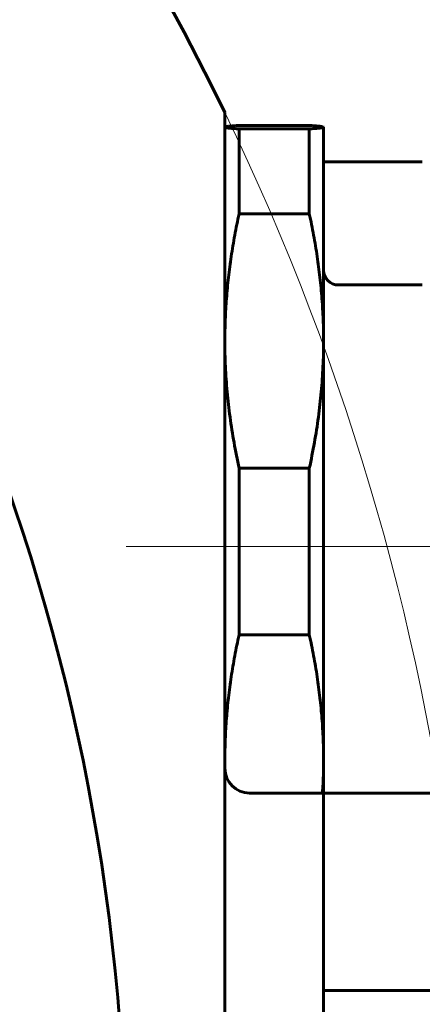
# Model space of a CAD drawing. Header units: millimetres. Extents: x 0 to 297, y 0 to 420.
# Tile 10 of 33: x 102.37 to 106.45, y 143.34 to 153.32. Entities that reach past the tile are written whole.
import ezdxf

# ---------------------------------------------------------------- set-up
doc = ezdxf.new("R2010")
doc.units = ezdxf.units.MM
for name, pattern in [('K5LT_AXLED', [12, 7.5, -1.5, 1.5, -1.5]), ('K5LT_BASIC', [0]), ('K5LT_THIN', [0])]:
    doc.linetypes.add(name, pattern=pattern)
doc.layers.add('Системный слой', color=7, linetype='Continuous')
doc.layers.add('Системный слой (1)', color=7, linetype='Continuous', true_color=0x6c6c6c)
doc.styles.add('KDIMTEXTSTYLE', font='txt', dxfattribs={"width": 0.96, "oblique": 15, "height": 5})
doc.styles.add('KTEXTSTYLE', font='txt', dxfattribs={"width": 0.96, "height": 5})
doc.dimstyles.new('KDIMSTYLE (0.50)', dxfattribs={"dimtxt": 5, "dimasz": 1, "dimexe": 2, "dimexo": 0, "dimgap": 1, "dimtad": 1, "dimlfac": 2, "dimtxsty": 'KDIMTEXTSTYLE', "dimsah": 1, "dimcen": 0, "dimdle": 1, "dimadec": 0, "dimazin": 0, "dimtfac": 0.667, "dimtmove": 0, "dimatfit": 3, "dimfxl": 1, "dimtvp": 1, "dimtolj": 1, "dimtzin": 0, "dimarcsym": 0})

# ---------------------------------------------------------------- blocks, each defined once
blk = doc.blocks.new('U203')
at = {"layer": 'Системный слой (1)', "color": 143, "linetype": 'K5LT_BASIC', "lineweight": 60, "true_color": 0x33acca}
for p, q in [((105.4506, 145.7855), (105.4507, 145.8125)), ((105.449, 145.6747), (105.4506, 145.7855)), ((105.446, 145.5869), (105.4472, 145.6162)), ((105.4472, 145.6162), (105.449, 145.6747)), ((105.4406, 145.48), (105.4449, 145.5613)), ((105.4449, 145.5613), (105.4451, 145.565)), ((105.4451, 145.565), (105.4454, 145.5723)), ((105.4454, 145.5723), (105.446, 145.5869))]:
    blk.add_line(p, q, dxfattribs=at)
blk = doc.blocks.new('U204')
at = {"layer": 'Системный слой (1)', "color": 143, "linetype": 'K5LT_BASIC', "lineweight": 60, "true_color": 0x33acca}
for p, q in [((104.4508, 145.7775), (104.4507, 145.8125)), ((104.4512, 145.7426), (104.4508, 145.7775)), ((104.4517, 145.7076), (104.4512, 145.7426))]:
    blk.add_line(p, q, dxfattribs=at)
blk = doc.blocks.new('U205')
at = {"layer": 'Системный слой (1)', "color": 143, "linetype": 'K5LT_BASIC', "lineweight": 60, "true_color": 0x33acca}
for p, q in [((105.3211, 152.246), (105.3064, 152.2469)), ((105.3361, 152.245), (105.3211, 152.246)), ((105.3433, 152.2445), (105.3361, 152.245)), ((105.3469, 152.2442), (105.3433, 152.2445)), ((105.3486, 152.2441), (105.3469, 152.2442)), ((105.3495, 152.244), (105.3486, 152.2441)), ((105.3622, 152.2431), (105.3495, 152.244)), ((105.3746, 152.2421), (105.3622, 152.2431)), ((105.3805, 152.2416), (105.3746, 152.2421)), ((105.3834, 152.2414), (105.3805, 152.2416)), ((105.3848, 152.2412), (105.3834, 152.2414)), ((105.3855, 152.2412), (105.3848, 152.2412)), ((105.3957, 152.2402), (105.3855, 152.2412)), ((105.4054, 152.2393), (105.3957, 152.2402)), ((105.41, 152.2388), (105.4054, 152.2393)), ((105.4122, 152.2385), (105.41, 152.2388)), ((105.4132, 152.2384), (105.4122, 152.2385)), ((105.4138, 152.2383), (105.4132, 152.2384)), ((105.4214, 152.2374), (105.4138, 152.2383)), ((105.4284, 152.2364), (105.4214, 152.2374)), ((105.4316, 152.2359), (105.4284, 152.2364)), ((105.4331, 152.2357), (105.4316, 152.2359)), ((105.4338, 152.2355), (105.4331, 152.2357)), ((105.4342, 152.2355), (105.4338, 152.2355)), ((105.44, 152.2344), (105.4342, 152.2355)), ((105.4437, 152.2335), (105.44, 152.2344)), ((105.4453, 152.233), (105.4437, 152.2335)), ((105.446, 152.2328), (105.4453, 152.233)), ((105.4464, 152.2327), (105.446, 152.2328)), ((105.4465, 152.2326), (105.4464, 152.2327)), ((105.4505, 152.2303), (105.4465, 152.2326)), ((105.4506, 152.2301), (105.4505, 152.2303)), ((105.4507, 152.2299), (105.4506, 152.2301)), ((105.4507, 152.2297), (105.4507, 152.2299))]:
    blk.add_line(p, q, dxfattribs=at)
blk = doc.blocks.new('U206')
at = {"layer": 'Системный слой (1)', "color": 143, "linetype": 'K5LT_BASIC', "lineweight": 60, "true_color": 0x33acca}
for p, q in [((104.4507, 152.2299), (104.4508, 152.2301)), ((104.4507, 152.2297), (104.4507, 152.2299)), ((104.4508, 152.2301), (104.4509, 152.2303)), ((104.4509, 152.2303), (104.4549, 152.2326)), ((104.4549, 152.2326), (104.4551, 152.2327)), ((104.4551, 152.2327), (104.4554, 152.2328)), ((104.4554, 152.2328), (104.4561, 152.233)), ((104.4561, 152.233), (104.4577, 152.2335)), ((104.4577, 152.2335), (104.4614, 152.2344)), ((104.4614, 152.2344), (104.4673, 152.2355)), ((104.4673, 152.2355), (104.4676, 152.2355)), ((104.4676, 152.2355), (104.4683, 152.2357)), ((104.4683, 152.2357), (104.4698, 152.2359)), ((104.4698, 152.2359), (104.473, 152.2364)), ((104.473, 152.2364), (104.48, 152.2374)), ((104.48, 152.2374), (104.4877, 152.2383)), ((104.4877, 152.2383), (104.4882, 152.2384)), ((104.4882, 152.2384), (104.4893, 152.2385)), ((104.4893, 152.2385), (104.4914, 152.2388)), ((104.4914, 152.2388), (104.496, 152.2393)), ((104.496, 152.2393), (104.5057, 152.2402)), ((104.5057, 152.2402), (104.516, 152.2412)), ((104.516, 152.2412), (104.5167, 152.2412)), ((104.5167, 152.2412), (104.5181, 152.2414)), ((104.5181, 152.2414), (104.5209, 152.2416)), ((104.5209, 152.2416), (104.5268, 152.2421)), ((104.5268, 152.2421), (104.5392, 152.2431)), ((104.5392, 152.2431), (104.552, 152.244)), ((104.552, 152.244), (104.5528, 152.2441)), ((104.5528, 152.2441), (104.5546, 152.2442)), ((104.5546, 152.2442), (104.5581, 152.2445)), ((104.5581, 152.2445), (104.5653, 152.245)), ((104.5653, 152.245), (104.5804, 152.246)), ((104.5804, 152.246), (104.5951, 152.2469))]:
    blk.add_line(p, q, dxfattribs=at)
blk = doc.blocks.new('D10')
at = {"layer": 'Системный слой (1)'}
for points in [[(93.7376, 157.6511), (96.0038, 162.1563), (92.6488, 158.3911), (93.4743, 158.4346)], [(67.8976, 120.8037), (71.2526, 124.569), (70.4272, 124.5255), (70.1638, 125.309)]]:
    blk.add_hatch(color=7, dxfattribs=at).paths.add_polyline_path(points)
at = {"layer": 'Системный слой (1)', "color": 7, "linetype": 'K5LT_THIN', "lineweight": 18, "true_color": 0xffffff}
for p, q in [((96.0038, 162.1563), (106.5007, 177.6004)), ((106.5007, 177.6004), (124.0947, 177.6004)), ((67.8976, 120.8037), (96.0038, 162.1563)), ((92.6488, 158.3911), (96.0038, 162.1563)), ((96.0038, 162.1563), (93.7376, 157.6511)), ((93.4743, 158.4346), (92.6488, 158.3911)), ((93.7376, 157.6511), (93.4743, 158.4346)), ((67.8976, 120.8037), (70.1638, 125.309)), ((70.1638, 125.309), (70.4272, 124.5255)), ((71.2526, 124.569), (67.8976, 120.8037)), ((70.4272, 124.5255), (71.2526, 124.569))]:
    blk.add_line(p, q, dxfattribs=at)
blk.add_arc((81.9507, 141.48), 25, 231.21592, 25.84193, dxfattribs=at)
blk.add_arc((81.9507, 141.48), 25, 231.21592, 25.84193, dxfattribs=at)
blk.add_wipeout([(108.5007, 178.6004), (108.5007, 185.9823), (121.5509, 185.9823), (121.5509, 178.6004)]).dxf.layer = 'Системный слой (1)'
at = {"layer": 'Системный слой (1)', "color": 7, "char_height": 5, "attachment_point": 1, "style": 'KTEXTSTYLE'}
for s, insert in [('\\fArial|b0|c204|p34;\\H5.0;\\W1.000;\\Q15;\\fGOST Type AU|b0|i0|c204|p34;\\Q15;\\W0.960;⌀', (108.5007, 185.1879)), ('\\fArial|b0|c204|p34;\\H5.0;\\W1.000;\\Q15;\\fGOST Type AU|b0|i0|c204|p34;\\Q15;\\W0.960;100', (111.808, 185.1879))]:
    blk.add_mtext(s, dxfattribs=dict(at, insert=insert))
blk = doc.blocks.new('KDIMARROW_01')
at = {"layer": 'Системный слой'}
blk.add_hatch(color=0, dxfattribs=at).paths.add_polyline_path([(0, 0), (-5, 0.6583), (-4.5, 0), (-5, -0.6583)])
at = {"layer": 'Системный слой', "color": 0, "linetype": 'K5LT_THIN', "lineweight": 18}
for p, q in [((-4.5, 0), (-5, 0.6583)), ((-5, 0.6583), (0, 0)), ((0, 0), (-5, -0.6583)), ((-5, -0.6583), (-4.5, 0))]:
    blk.add_line(p, q, dxfattribs=at)
at = {"layer": 'Системный слой (1)', "color": 0, "linetype": 'K5LT_THIN', "lineweight": 18}
blk.add_line((81.9507, 336.4245), (81.4507, 336.4245), dxfattribs=at)

msp = doc.modelspace()

# ---------------------------------------------------------------- linework, layer by layer
at = {"layer": 'Системный слой (1)', "color": 143, "linetype": 'K5LT_BASIC', "lineweight": 60, "true_color": 0x33acca}
for p, q in [((104.4507, 130.5828), (104.4507, 152.3773)), ((105.3064, 152.2469), (104.5951, 152.2469)), ((105.3064, 152.2126), (104.5951, 152.2126)), ((104.5951, 151.3516), (104.5951, 152.2126)), ((105.3064, 151.3516), (105.3064, 152.2126)), ((105.4507, 152.23), (105.4507, 152.2297)), ((105.4507, 150.0622), (105.4507, 152.2297)), ((105.4507, 151.8773), (106.4507, 151.8773)), ((105.3064, 151.3516), (104.5951, 151.3516)), ((106.4507, 150.63), (105.6007, 150.63)), ((105.4507, 145.8125), (105.4507, 150.0622)), ((105.3064, 148.7728), (104.5951, 148.7728)), ((104.5951, 147.0847), (104.5951, 148.7728)), ((105.3064, 147.0847), (105.3064, 148.7728)), ((105.3064, 147.0847), (104.5951, 147.0847)), ((105.4507, 145.8125), (105.4507, 145.48)), ((104.7007, 145.48), (105.4507, 145.48)), ((105.4507, 145.48), (106.9507, 145.48)), ((105.4507, 145.48), (105.4507, 143.48)), ((105.4507, 143.48), (105.4507, 139.48)), ((105.4507, 143.48), (107.9507, 143.48))]:
    msp.add_line(p, q, dxfattribs=at)
at = {"layer": 'Системный слой (1)', "color": 30, "linetype": 'K5LT_AXLED', "lineweight": 18, "true_color": 0xff8000}
msp.add_line((108.4507, 147.98), (103.4507, 147.98), dxfattribs=at)
at = {"layer": 'Системный слой (1)', "color": 143, "linetype": 'K5LT_BASIC', "lineweight": 60, "true_color": 0x33acca}
for centre, radius, start, end in [((81.9507, 141.48), 25, 25.84193, 70.08419), ((81.9507, 141.48), 21.5, 270, 90), ((105.6007, 150.78), 0.15, 180, 270), ((104.7007, 145.73), 0.25, 180, 270)]:
    msp.add_arc(centre, radius, start, end, dxfattribs=at)
for points in [[(104.5951, 152.2126), (104.5762, 152.2137), (104.5419, 152.216), (104.5015, 152.2195), (104.4723, 152.2229), (104.4547, 152.2263), (104.4507, 152.2286), (104.4507, 152.2297)], [(105.3064, 152.2126), (105.3253, 152.2137), (105.3595, 152.216), (105.3999, 152.2195), (105.4291, 152.2229), (105.4468, 152.2263), (105.4507, 152.2286), (105.4507, 152.2297)], [(104.4507, 150.0622), (104.4507, 150.1337), (104.4535, 150.2766), (104.4657, 150.491), (104.4861, 150.7053), (104.5143, 150.9199), (104.5503, 151.135), (104.5793, 151.2792), (104.5951, 151.3516)], [(105.4507, 150.0622), (105.4507, 150.1337), (105.448, 150.2766), (105.4357, 150.491), (105.4153, 150.7053), (105.3871, 150.9199), (105.3512, 151.135), (105.3221, 151.2792), (105.3064, 151.3516)], [(104.5951, 148.7728), (104.5762, 148.8596), (104.5419, 149.0327), (104.5015, 149.2904), (104.4723, 149.5477), (104.4547, 149.8049), (104.4507, 149.9764), (104.4507, 150.0622)], [(105.3064, 148.7728), (105.3253, 148.8596), (105.3595, 149.0327), (105.3999, 149.2904), (105.4291, 149.5477), (105.4468, 149.8049), (105.4507, 149.9764), (105.4507, 150.0622)], [(104.4507, 145.8125), (104.4507, 145.883), (104.4535, 146.0241), (104.4657, 146.2356), (104.4861, 146.4471), (104.5143, 146.6588), (104.5503, 146.871), (104.5793, 147.0133), (104.5951, 147.0847)], [(105.4507, 145.8125), (105.4507, 145.883), (105.448, 146.0241), (105.4357, 146.2356), (105.4153, 146.4471), (105.3871, 146.6588), (105.3512, 146.871), (105.3221, 147.0133), (105.3064, 147.0847)]]:
    msp.add_open_spline(points, degree=3, dxfattribs=at)

# ---------------------------------------------------------------- block references
at = {"layer": 'Системный слой (1)'}
for name in ['U206', 'U205', 'U204', 'U203']:
    msp.add_blockref(name, (0, 0), dxfattribs=at)

# ---------------------------------------------------------------- next in the draw order: dimensions: what is measured, and where the dimension line sits
at = {"layer": 'Системный слой (1)', "color": 7}
dim = msp.add_diameter_dim_2p(p1=(53.8445, 100.1274), p2=(110.0569, 182.8327), dimstyle='KDIMSTYLE (0.50)', override={"dimtih": 1, "dimtoh": 1, "dimpost": '\\fGOST Type AU|b0|c204|p34;\\H5.0;\\W0.960;\\Q15;<>', "dimblk1": 'KDIMARROW_01', "dimblk2": 'KDIMARROW_01', "dimclrt": 7, "dimtol": 1, "dimtp": 0, "dimtm": 0, "dimtdec": 5, "dimtmove": 1, "dimatfit": 2, "dimtolj": 1}, dxfattribs=at)
dim.commit()
dim.dimension.update_dxf_attribs({"geometry": 'D10', "text_midpoint": (108.5007, 177.6004), "dimtype": 163})

doc.saveas('drawing.dxf')
